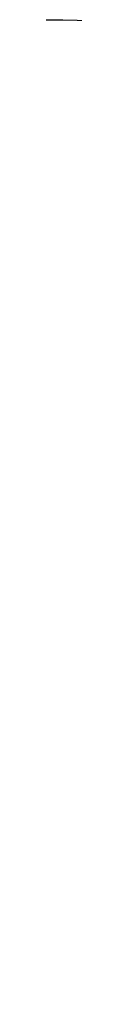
# Model space of a CAD drawing. Header units: millimetres. Extents: x 334 to 575, y 26 to 500.
# Tile 52 of 60: x 454.832 to 454.999, y 74.8 to 82.327. Entities that reach past the tile are written whole.
import ezdxf

# ---------------------------------------------------------------- set-up
doc = ezdxf.new("R2010")
doc.units = ezdxf.units.MM
doc.header["$LTSCALE"] = 47.498
doc.layers.get('0').update_dxf_attribs({"linetype": 'CONTINUOUS'})
doc.layers.add('KONSTR_EL', color=7, linetype='CONTINUOUS')

msp = doc.modelspace()

# ---------------------------------------------------------------- linework, layer by layer
at = {"color": 7, "linetype": 'CONTINUOUS'}
msp.add_arc((454.687, 65.3236), 95, 6.042328, 173.957672, dxfattribs=at)
at = {"layer": 'KONSTR_EL', "color": 4, "linetype": 'CONTINUOUS'}
for radius in [34, 27.2, 20.4]:
    msp.add_circle((454.687, 65.3236), radius, dxfattribs=at)
msp.add_arc((454.687, 65.3236), 17, 180, 90, dxfattribs=at)

doc.saveas('drawing.dxf')
